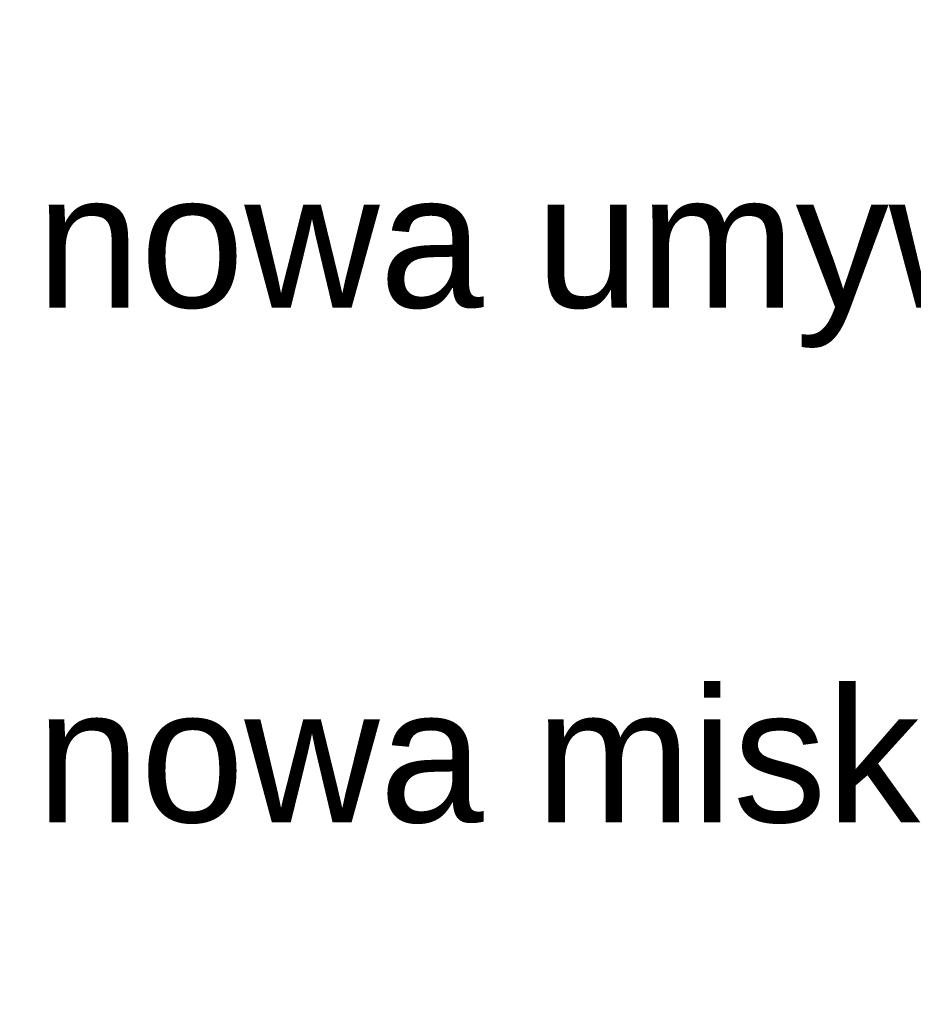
# Model space of a CAD drawing. Header units: metres. Extents: x 158874 to 185002, y -166493 to -154354.
# Tile 21 of 95: x 177662 to 177762, y -160059 to -159949. Entities that reach past the tile are written whole.
import ezdxf
from ezdxf import colors
from ezdxf.entities.mleader import LeaderData, LeaderLine
from ezdxf.math import Vec2, Vec3

# ---------------------------------------------------------------- set-up
doc = ezdxf.new("R2010")
doc.units = ezdxf.units.M
doc.layers.add('wymiarowanie9', color=1, linetype='Continuous', lineweight=9)
doc.styles.get("Standard").update_dxf_attribs({"font": 'arial.ttf'})

msp = doc.modelspace()

# ---------------------------------------------------------------- texts
at = {"layer": 'wymiarowanie9', "color": 0, "ltscale": 0.2, "char_height": 15, "attachment_point": 1}
for s, insert in [('nowa umywalka', (177663.64, -159965.94)), ('nowa miska ustępowa', (177663.64, -160023.59))]:
    msp.add_mtext(s, dxfattribs=dict(at, insert=insert))

# ---------------------------------------------------------------- leaders
at = {"layer": 'wymiarowanie9', "color": 3, "ltscale": 0.2}
ml = msp.add_multileader_mtext('Standard', dxfattribs=at)
ml.set_content('remont pom. 1.2\\P- demontaż okładziny ściennej boazeryjnej\\P- wyrównanie tynku po okładzinie\\P- malowanie ścian farbą lateksową\\P- wymiana uszkodzonych paneli sufitowych\\P- wymiana drzwi przesuwnych na nowe z podcięciem min 2cm\\P - wymiana uszkodzonych grzejników\\P- montaż nawietrzaków higrosterowanych okiennych 2szt.', color=3)
ml.set_leader_properties()
ml.build(insert=Vec2(0, 0))
ml.multileader.update_dxf_attribs({"arrow_head_size": 12})
ctx = ml.context
ctx.base_point, ctx.char_height, ctx.arrow_head_size, ctx.plane_origin = Vec3(177654.3, -159421.29), 15, 12, Vec3(177819.28, -159717.93)
ctx.text_align_type = 2
notes = []
notes.append((ctx, [(1, (1, 1, 0), (178240.76, -159421.29), (-1, 0), 8, [(0, [(178217.06, -159236.84)], 0, [])])]))
ctx.mtext.insert, ctx.mtext.alignment, ctx.mtext.flow_direction = Vec3(178230.76, -159411.59), 3, 5
for ctx, leaders in notes:
    for number, flags, end, landing, length, lines in leaders:
        leader = LeaderData()
        leader.index, (leader.has_last_leader_line, leader.has_dogleg_vector, leader.attachment_direction) = number, flags
        leader.last_leader_point, leader.dogleg_vector, leader.dogleg_length = Vec3(end), Vec3(landing), length
        for number, points, colour, breaks in lines:
            line = LeaderLine()
            line.index, line.vertices, line.color, line.breaks = number, Vec3.list(points), colors.encode_raw_color(colour), breaks
            leader.lines.append(line)
        ctx.leaders.append(leader)

doc.saveas('drawing.dxf')
